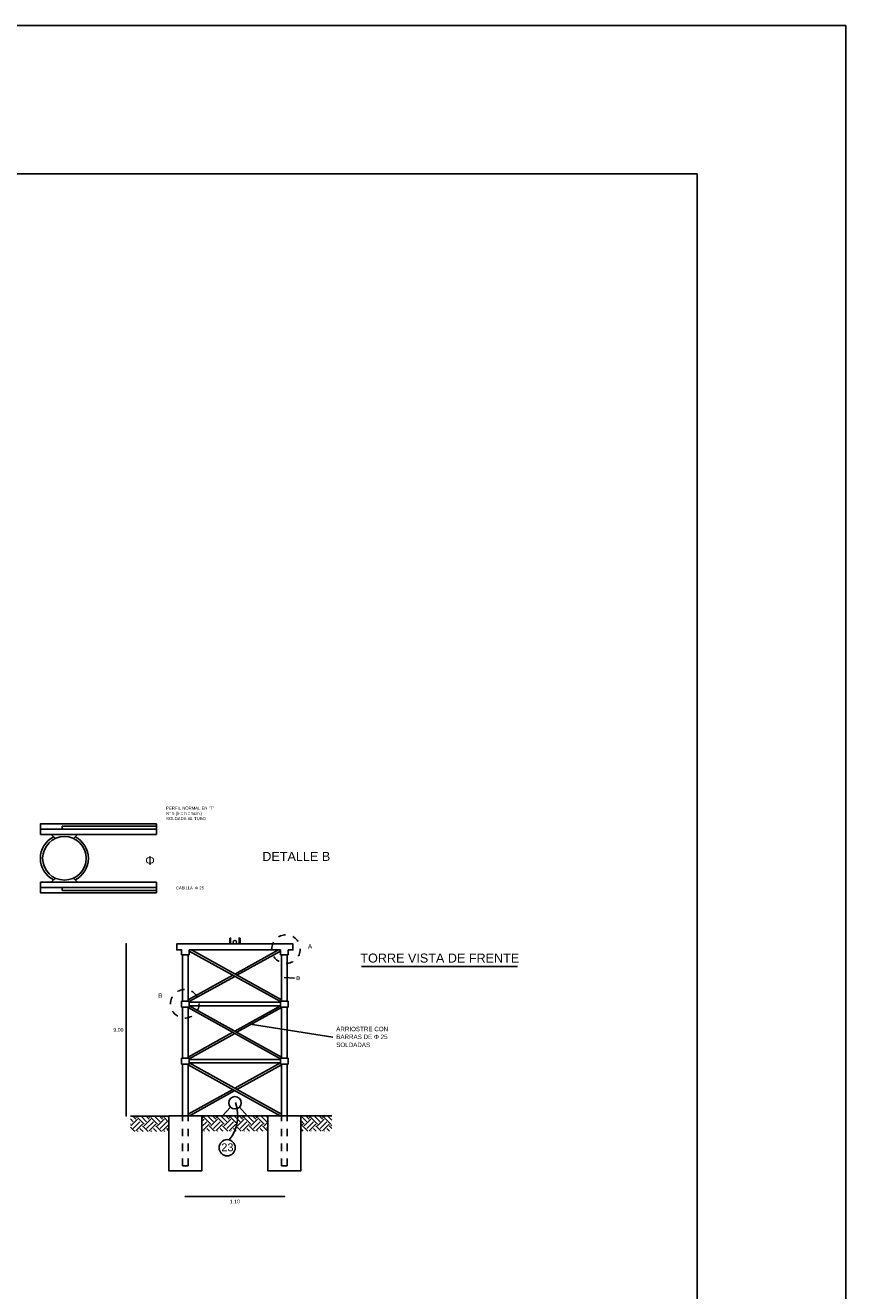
# Model space of a CAD drawing. Header units: metres. Extents: x 2644 to 4131, y 3282 to 4383.
# Tile 51 of 53: x 3133 to 3145, y 4366 to 4383. Entities that reach past the tile are written whole.
import ezdxf

# ---------------------------------------------------------------- set-up
doc = ezdxf.new("R2010")
doc.units = ezdxf.units.M
doc.linetypes.add('ACAD_ISO03W100', pattern=[30, 12, -18])
doc.layers.add('Dibujo', color=7, linetype='Continuous')
doc.styles.get("Standard").update_dxf_attribs({"font": 'arial.ttf'})
doc.dimstyles.new('gestion', dxfattribs={"dimscale": 0, "dimtxt": 0.025, "dimasz": 0.025, "dimexe": 0.02, "dimexo": 0.07, "dimgap": 0.01, "dimtad": 2, "dimtih": 1, "dimtoh": 1, "dimzin": 0, "dimdsep": 46, "dimtxsty": 'Standard', "dimblk": 'DOT', "dimcen": 0, "dimse1": 1, "dimse2": 1, "dimadec": 0, "dimazin": 0, "dimtm": 1e-09, "dimtfac": 1, "dimtix": 1, "dimtmove": 1, "dimatfit": 0, "dimldrblk": 'DOTSMALL', "dimfxl": 1, "dimtolj": 1, "dimtzin": 0, "dimarcsym": 2})
pattern_1 = [(225, (-2023.4349, -1351.99968), (-3e-17, -0.1796051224), [0.127, -0.127]), (225, (-2023.40123, -1352.03335), (-3e-17, -0.1796051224), [0.127, -0.127]), (225, (-2023.36755, -1352.06703), (-3e-17, -0.1796051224), [0.127, -0.127]), (315, (-2023.36755, -1352.08948), (0.1796051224, -3e-17), [0.127, -0.127]), (315, (-2023.40123, -1352.12315), (0.1796051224, -3e-17), [0.127, -0.127]), (315, (-2023.4349, -1352.15683), (0.1796051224, -3e-17), [0.127, -0.127])]

# ---------------------------------------------------------------- blocks, each defined once
blk = doc.blocks.new('_Dot')
at = {"color": 0, "linetype": 'ByBlock', "lineweight": -2}
blk.add_line((-0.5, 0), (-1, 0), dxfattribs=at)
at = {"color": 0, "linetype": 'ByBlock', "const_width": 0.5}
blk.add_lwpolyline([(-0.25, 0, 1), (0.25, 0, 1)], format="xyb", close=True, dxfattribs=at)
blk = doc.blocks.new('*D672')
at = {"color": 0, "lineweight": -2, "transparency": 16777216}
blk.add_line((3135.674, 4367.203), (3136.955, 4367.203), dxfattribs=at)
at = {"layer": 'Defpoints', "color": 0, "transparency": 16777216}
for p in [(3135.649, 4367.616), (3136.98, 4367.616), (3136.98, 4367.203)]:
    blk.add_point(p, dxfattribs=at)
at = {"color": 0, "lineweight": -2, "transparency": 16777216, "xscale": 0.025, "yscale": 0.025, "zscale": 0.025, "rotation": 180}
blk.add_blockref('_Dot', (3135.649, 4367.203), dxfattribs=at)
at = {"color": 0, "lineweight": -2, "transparency": 16777216, "xscale": 0.025, "yscale": 0.025, "zscale": 0.025}
blk.add_blockref('_Dot', (3136.98, 4367.203), dxfattribs=at)
at = {"color": 0, "transparency": 16777216, "insert": (3136.315, 4367.137), "char_height": 0.05, "attachment_point": 5}
blk.add_mtext('\\A1;1.10', dxfattribs=at)
blk = doc.blocks.new('_DotSmall')
at = {"color": 0, "linetype": 'ByBlock', "const_width": 0.5}
blk.add_lwpolyline([(-0.0625, 0, 1), (0.0625, 0, 1)], format="xyb", close=True, dxfattribs=at)
blk = doc.blocks.new('*D465')
at = {"color": 0, "lineweight": -2, "transparency": 16777216}
blk.add_line((3134.852, 4368.316), (3134.852, 4370.578), dxfattribs=at)
at = {"layer": 'Defpoints', "color": 0, "transparency": 16777216}
for p in [(3134.852, 4370.603), (3135.532, 4370.603), (3135.611, 4368.291)]:
    blk.add_point(p, dxfattribs=at)
at = {"color": 0, "lineweight": -2, "transparency": 16777216, "xscale": 0.025, "yscale": 0.025, "zscale": 0.025}
for p, rotation in [((3134.852, 4370.603), 90), ((3134.852, 4368.291), 270)]:
    blk.add_blockref('_Dot', p, dxfattribs=dict(at, rotation=rotation))
at = {"color": 0, "transparency": 16777216, "insert": (3134.747, 4369.447), "char_height": 0.05, "attachment_point": 5}
blk.add_mtext('\\A1;9.00', dxfattribs=at)

msp = doc.modelspace()

# ---------------------------------------------------------------- hatches: boundary and pattern name
at = {"transparency": 33554531}
h = msp.add_hatch(dxfattribs=at)
h.set_pattern_fill('ANGLE', color=256, scale=0.82069)
h.set_pattern_definition([(0, (-1131.189, -322.2186), (0, 5.7325176), [4.1691037, -1.563414]), (90, (-1131.189, -322.2186), (-5.7325176, 4e-16), [4.1691037, -1.563414])])
h.paths.add_polyline_path([(3135.259, 4372.148), (3135.259, 4372.187), (3133.989, 4372.187), (3133.989, 4372.148)])
h.paths.add_polyline_path([(3134.142, 4372.021), (3134.197, 4372.077), (3133.844, 4372.077), (3133.899, 4372.021, -0.217637)])
h.paths.add_polyline_path([(3133.899, 4371.489), (3133.844, 4371.432), (3134.197, 4371.432), (3134.142, 4371.489, -0.217637)])
h.paths.add_polyline_path([(3135.259, 4371.323), (3135.259, 4371.362), (3133.989, 4371.362), (3133.989, 4371.323)])
h = msp.add_hatch(dxfattribs=at)
h.set_pattern_fill('ANGLE', color=256)
h.set_pattern_definition([(0, (-2060.9774, -1352.9035), (0, 6.985), [5.08, -1.905]), (90, (-2060.9774, -1352.9035), (-6.985, 4e-16), [5.08, -1.905])])
h.paths.add_polyline_path([(3136.376, 4368.406, -0.42114), (3136.256, 4368.406), (3136.15, 4368.291), (3136.482, 4368.291)])
at = {"transparency": 33554687}
h = msp.add_hatch(dxfattribs=at)
h.set_pattern_fill('EARTH', color=256, scale=0.02, angle=225)
h.set_pattern_definition(pattern_1)
h.paths.add_polyline_path([(3135.428, 4368.286), (3134.908, 4368.286), (3134.908, 4368.079), (3135.428, 4368.079)])
h = msp.add_hatch(dxfattribs=at)
h.set_pattern_fill('EARTH', color=256, scale=0.02, angle=225)
h.set_pattern_definition(pattern_1)
h.paths.add_polyline_path([(3136.759, 4368.291), (3135.87, 4368.291), (3135.87, 4368.084), (3136.759, 4368.084)])
h.paths.add_polyline_path([(3137.622, 4368.291), (3137.201, 4368.291), (3137.201, 4368.084), (3137.622, 4368.084)])

# ---------------------------------------------------------------- linework, layer by layer
for p, q in [((3135.259, 4372.148), (3133.698, 4372.148)), ((3133.899, 4372.021), (3133.844, 4372.077)), ((3133.989, 4372.187), (3135.259, 4372.187)), ((3133.989, 4372.148), (3133.989, 4372.187)), ((3134.142, 4372.021), (3134.197, 4372.077)), ((3133.899, 4371.489), (3133.844, 4371.432)), ((3134.142, 4371.489), (3134.197, 4371.432)), ((3135.259, 4371.362), (3133.698, 4371.362)), ((3133.989, 4371.323), (3133.989, 4371.362)), ((3133.989, 4371.323), (3135.259, 4371.323)), ((3135.597, 4370.457), (3135.701, 4370.457)), ((3136.928, 4369.826), (3135.701, 4370.507)), ((3136.942, 4369.849), (3135.729, 4370.523)), ((3136.315, 4370.198), (3136.9, 4370.523)), ((3136.315, 4370.198), (3136.9, 4370.523)), ((3136.343, 4370.182), (3136.928, 4370.507)), ((3137.033, 4370.457), (3136.928, 4370.457)), ((3138.019, 4370.3), (3140.118, 4370.3)), ((3135.687, 4369.849), (3136.287, 4370.182)), ((3135.687, 4369.849), (3136.287, 4370.182)), ((3135.701, 4369.826), (3136.315, 4370.166)), ((3136.977, 4370.149), (3137.118, 4370.144)), ((3135.701, 4369.833), (3135.597, 4369.833)), ((3135.597, 4369.833), (3135.597, 4369.754)), ((3135.701, 4369.754), (3135.597, 4369.754)), ((3136.928, 4369.057), (3135.687, 4369.747)), ((3135.701, 4369.833), (3135.701, 4369.754)), ((3135.701, 4369.817), (3136.928, 4369.817)), ((3135.701, 4369.771), (3136.928, 4369.771)), ((3136.942, 4369.081), (3135.701, 4369.77)), ((3136.315, 4369.429), (3136.928, 4369.77)), ((3136.315, 4369.429), (3136.9, 4369.754)), ((3136.343, 4369.414), (3136.942, 4369.747)), ((3137.033, 4369.833), (3136.928, 4369.833)), ((3136.928, 4369.833), (3136.928, 4369.754)), ((3136.928, 4369.754), (3137.033, 4369.754)), ((3137.033, 4369.833), (3137.033, 4369.754)), ((3136.519, 4369.525), (3137.632, 4369.347)), ((3135.687, 4369.081), (3136.287, 4369.414)), ((3135.687, 4369.081), (3136.287, 4369.414)), ((3135.701, 4369.057), (3136.315, 4369.398)), ((3135.701, 4369.065), (3135.597, 4369.065)), ((3135.597, 4369.065), (3135.597, 4368.986)), ((3135.701, 4369.065), (3135.701, 4368.986)), ((3135.701, 4369.048), (3136.928, 4369.048)), ((3135.701, 4369.003), (3136.928, 4369.003)), ((3136.942, 4368.312), (3135.701, 4369.002)), ((3136.315, 4368.661), (3136.928, 4369.002)), ((3136.315, 4368.661), (3136.928, 4369.002)), ((3137.033, 4369.065), (3136.928, 4369.065)), ((3136.928, 4369.065), (3136.928, 4368.986)), ((3137.033, 4369.065), (3137.033, 4368.986)), ((3135.701, 4368.986), (3135.597, 4368.986)), ((3136.925, 4368.291), (3135.687, 4368.978)), ((3136.343, 4368.645), (3136.942, 4368.978)), ((3136.928, 4368.986), (3137.033, 4368.986)), ((3135.687, 4368.312), (3136.287, 4368.645)), ((3135.687, 4368.312), (3136.287, 4368.645)), ((3135.705, 4368.291), (3136.315, 4368.63)), ((3136.256, 4368.406), (3136.15, 4368.291)), ((3136.376, 4368.406), (3136.482, 4368.291)), ((3134.908, 4368.286), (3135.428, 4368.286)), ((3135.87, 4368.291), (3136.759, 4368.291)), ((3137.201, 4368.291), (3137.622, 4368.291))]:
    msp.add_line(p, q)
at = {"linetype": 'ACAD_ISO03W100', "ltscale": 0.0001}
for p, q in [((3135.611, 4367.616), (3135.611, 4368.291)), ((3135.687, 4367.616), (3135.687, 4368.291)), ((3136.942, 4367.616), (3136.942, 4368.291)), ((3137.018, 4367.616), (3137.018, 4368.291)), ((3136.942, 4367.616), (3137.018, 4367.616))]:
    msp.add_line(p, q, dxfattribs=at)
for points in [[(3133.698, 4372.077), (3135.259, 4372.077), (3135.259, 4372.218), (3133.698, 4372.218)], [(3133.698, 4371.432), (3135.259, 4371.432), (3135.259, 4371.292), (3133.698, 4371.292)], [(3136.245, 4370.681), (3136.257, 4370.681), (3136.257, 4370.603), (3136.245, 4370.603)], [(3136.385, 4370.681), (3136.372, 4370.681), (3136.372, 4370.603), (3136.385, 4370.603)], [(3135.428, 4368.291), (3135.87, 4368.291), (3135.87, 4367.549), (3135.428, 4367.549)], [(3136.759, 4368.291), (3137.201, 4368.291), (3137.201, 4367.549), (3136.759, 4367.549)]]:
    msp.add_lwpolyline(points, close=True)
for points in [[(3135.597, 4370.457), (3135.597, 4370.523), (3135.532, 4370.523), (3135.532, 4370.603), (3137.097, 4370.603), (3137.097, 4370.523), (3137.033, 4370.523), (3137.033, 4370.457)], [(3135.611, 4369.833), (3135.611, 4370.457)], [(3135.687, 4370.457), (3135.687, 4369.833)], [(3136.928, 4370.457), (3136.928, 4370.523), (3135.701, 4370.523), (3135.701, 4370.457)], [(3136.942, 4370.457), (3136.942, 4369.833)], [(3137.018, 4369.833), (3137.018, 4370.457)], [(3135.611, 4369.065), (3135.611, 4369.754)], [(3135.687, 4369.754), (3135.687, 4369.065)], [(3136.942, 4369.754), (3136.942, 4369.065)], [(3137.018, 4369.065), (3137.018, 4369.754)], [(3135.611, 4368.291), (3135.611, 4368.986)], [(3135.687, 4368.986), (3135.687, 4368.291)], [(3136.942, 4368.986), (3136.942, 4368.291)], [(3137.018, 4368.291), (3137.018, 4368.986)]]:
    msp.add_lwpolyline(points)
msp.add_lwpolyline([(3135.687, 4367.616), (3135.611, 4367.616)], dxfattribs=at)
for centre, radius in [((3134.02, 4371.755), 0.293), ((3136.315, 4370.627), 0.0238), ((3136.316, 4368.465), 0.0834), ((3136.211, 4367.86), 0.109)]:
    msp.add_circle(centre, radius)
at = {"linetype": 'ACAD_ISO03W100', "ltscale": 0.0005}
for centre in [(3137.003, 4370.533), (3135.64, 4369.797)]:
    msp.add_circle(centre, 0.192, dxfattribs=at)
for centre, radius, start, end in [((3134.02, 4371.755), 0.323, 89.9965, 90.0035), ((3134.02, 4371.755), 0.323, 116.4661, 243.5339), ((3134.02, 4371.755), 0.323, 296.4609, 63.5391), ((3134.02, 4371.755), 0.323, 269.9965, 270.0035), ((3135.854, 4368.288), 0.5, 319.8697, 20.948), ((3135.854, 4368.288), 0.5, 299.7516, 300.7656)]:
    msp.add_arc(centre, radius, start, end)
at = {"layer": 'Dibujo', "color": 0, "linetype": 'ByBlock'}
for p, q in [((3123.537, 4382.965), (3144.537, 4382.965)), ((3144.537, 4382.965), (3144.537, 4353.265)), ((3142.537, 4380.965), (3125.537, 4380.965)), ((3142.537, 4380.965), (3142.537, 4355.265))]:
    msp.add_line(p, q, dxfattribs=at)

# ---------------------------------------------------------------- texts
for s, height, p in [('PERFIL NORMAL EN "T"', 0.04103, (3135.389, 4372.411)), ('SOLDADA AL TUBO ', 0.04103, (3135.389, 4372.269)), ('N° 5 (b = h = 5cm.)', 0.04103, (3135.389, 4372.338)), (' Φ ', 0.1176, (3135.061, 4371.667)), ('DETALLE B', 0.1214, (3136.684, 4371.72)), ('CABILLA  Φ 25', 0.03916, (3135.523, 4371.337)), ('A', 0.06, (3137.299, 4370.541)), ('TORRE VISTA DE FRENTE', 0.12137, (3138.004, 4370.352)), ('Φ', 0.06, (3137.13, 4370.112)), ('B', 0.06, (3135.284, 4369.878)), ('ARRIOSTRE CON ', 0.06, (3137.679, 4369.428)), ('BARRAS DE Φ 25 ', 0.06, (3137.679, 4369.323)), ('SOLDADAS', 0.06, (3137.679, 4369.215)), ('23', 0.1058, (3136.132, 4367.813))]:
    msp.add_text(s, height=height).set_placement(p)

# ---------------------------------------------------------------- dimensions: what is measured, and where the dimension line sits
dim = msp.add_linear_dim(base=(3134.852, 4370.603), p1=(3135.611, 4368.291), p2=(3135.532, 4370.603), angle=90, text='9.00', dimstyle='gestion', override={"dimscale": 1, "dimtxt": 0.05, "dimgap": 0.04})
dim.commit()
dim.dimension.update_dxf_attribs({"geometry": '*D465', "text_midpoint": (3134.747, 4369.447)})
dim = msp.add_linear_dim(base=(3136.98, 4367.203), p1=(3135.649, 4367.616), p2=(3136.98, 4367.616), text='1.10', dimstyle='gestion', override={"dimscale": 1, "dimtxt": 0.05, "dimgap": 0.04})
dim.commit()
dim.dimension.update_dxf_attribs({"geometry": '*D672', "text_midpoint": (3136.315, 4367.137)})

doc.saveas('drawing.dxf')
